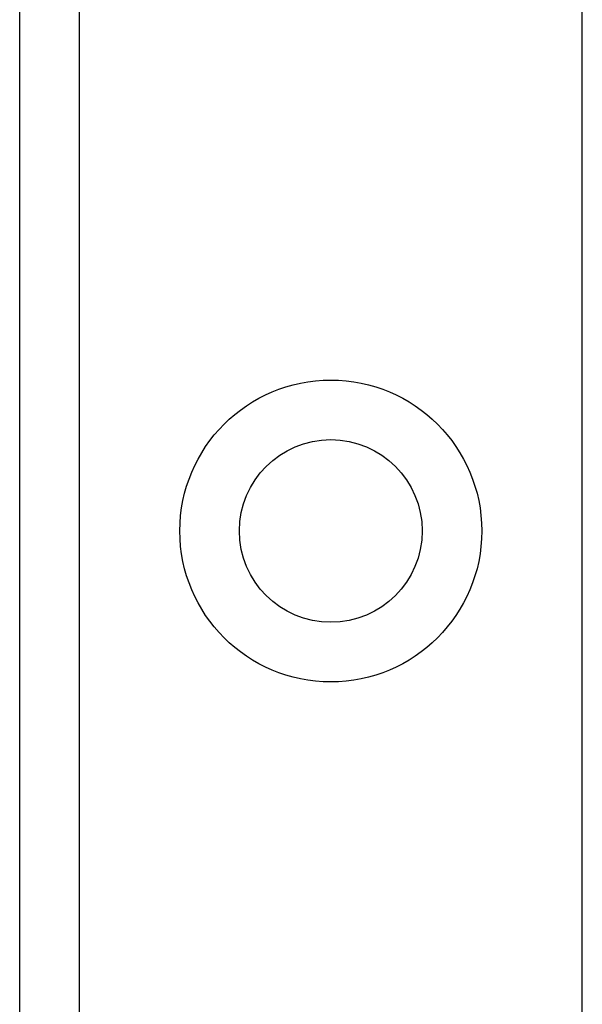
# Model space of a CAD drawing. Header units: inches. Extents: x 4 to 150, y 6 to 82.
# Tile 62 of 100: x 7.116 to 7.624, y 51.453 to 52.342. Entities that reach past the tile are written whole.
import ezdxf

# ---------------------------------------------------------------- set-up
doc = ezdxf.new("R2010")
doc.units = ezdxf.units.IN
doc.header["$MEASUREMENT"] = 0
doc.layers.add('Visible Edges(ANSI)', color=7, linetype='Continuous', lineweight=25)
doc.layers.add('Visible Tangent Edges(ANSI)', color=7, linetype='Continuous', lineweight=25)

msp = doc.modelspace()

# ---------------------------------------------------------------- linework, layer by layer
at = {"layer": 'Visible Edges(ANSI)'}
msp.add_line((7.11554, 14.11201), (7.11554, 53.23184), dxfattribs=at)
msp.add_circle((7.39654, 51.88059), 0.0825, dxfattribs=at)
at = {"layer": 'Visible Tangent Edges(ANSI)'}
for p, q in [((7.16939, 53.23184), (7.16939, 14.11201)), ((7.62369, 14.11201), (7.62369, 53.23184))]:
    msp.add_line(p, q, dxfattribs=at)
msp.add_circle((7.39654, 51.88059), 0.13635, dxfattribs=at)

doc.saveas('drawing.dxf')
